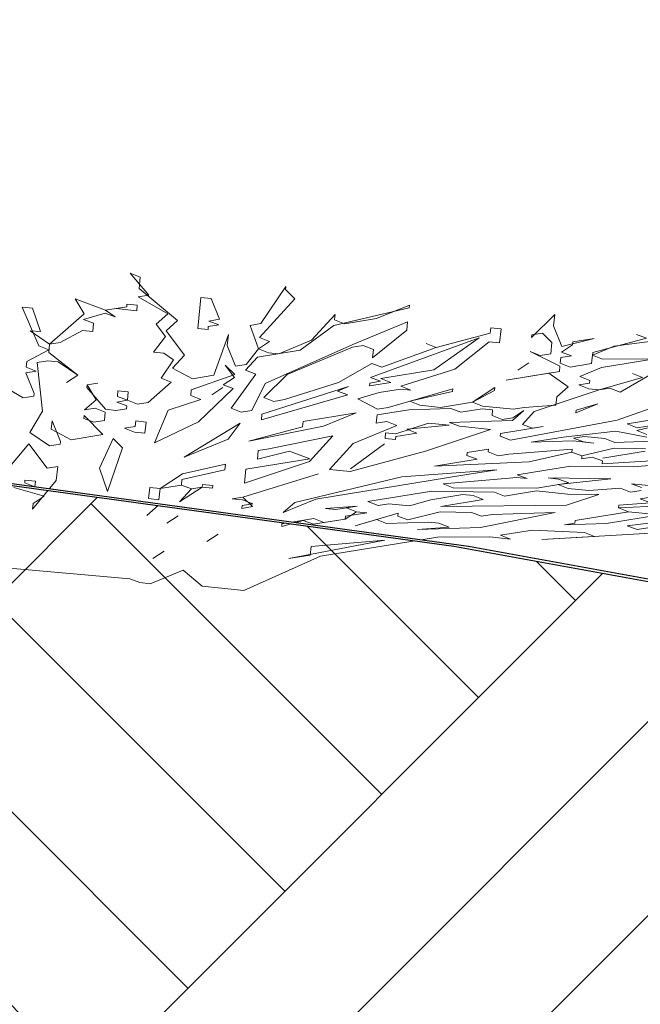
# Model space of a CAD drawing. Header units: millimetres. Extents: x 208545 to 5957542, y -593447 to 257160.
# Tile 40 of 60: x 5944178 to 5944767, y -589191 to -588257. Entities that reach past the tile are written whole.
import ezdxf

# ---------------------------------------------------------------- set-up
doc = ezdxf.new("R2010")
doc.units = ezdxf.units.MM
doc.header["$MEASUREMENT"] = 0
doc.linetypes.add('Wipeout_Contour', pattern=[1000, 0, -1000])
doc.layers.add('Sytuacja - Teren', color=7, linetype='Continuous')
doc.layers.add('Wnętrze - Umeblowanie', color=7, linetype='Continuous')
for name, color, linetype, lineweight in [('Sytuacja - Teren_Nr_pióra__1', 7, 'Continuous', 13), ('Sytuacja - Teren_Nr_pióra__21', 7, 'Continuous', 25), ('Wnętrze - Umeblowanie_Nr_pióra__2', 8, 'Continuous', 13)]:
    doc.layers.add(name, color=color, linetype=linetype, lineweight=lineweight)

# ---------------------------------------------------------------- blocks, each defined once
blk = doc.blocks.new('Krzewy 27[19]_4', base_point=(5944445.38, -588806.99))
at = {"layer": 'Wnętrze - Umeblowanie_Nr_pióra__2', "color": 8, "linetype": 'Continuous', "lineweight": 13}
for p, q in [((5944292.74, -588501.28), (5944283.2, -588497.6)), ((5944283.2, -588497.6), (5944300.91, -588518.23)), ((5944291.64, -588511.9), (5944292.74, -588501.28)), ((5944328.17, -588542.54), (5944291.64, -588511.9)), ((5944430.79, -588510.25), (5944407.29, -588545.39)), ((5944430.52, -588512.91), (5944430.79, -588510.25)), ((5944439.51, -588521.89), (5944430.52, -588512.91)), ((5944259.69, -588532.74), (5944231.06, -588521.71)), ((5944231.06, -588521.71), (5944239.5, -588536.01)), ((5944300.91, -588518.23), (5944290.81, -588519.86)), ((5944290.81, -588519.86), (5944318.9, -588536.2)), ((5944350.29, -588520.68), (5944347.26, -588549.89)), ((5944360.11, -588521.7), (5944350.29, -588520.68)), ((5944368, -588541.31), (5944360.11, -588521.7)), ((5944405.91, -588558.67), (5944439.51, -588521.89)), ((5944190.42, -588530.64), (5944180.57, -588529.88)), ((5944180.57, -588529.88), (5944196.63, -588566.45)), ((5944198.04, -588552.9), (5944190.42, -588530.64)), ((5944279.89, -588529.47), (5944259.69, -588532.74)), ((5944259.69, -588532.74), (5944269.79, -588531.1)), ((5944268.96, -588539.07), (5944259.69, -588532.74)), ((5944269.79, -588531.1), (5944289.43, -588533.14)), ((5944280.16, -588526.81), (5944279.89, -588529.47)), ((5944289.99, -588527.83), (5944280.16, -588526.81)), ((5944289.43, -588533.14), (5944289.99, -588527.83)), ((5944476.59, -588547.22), (5944547.82, -588530.46)), ((5944548.1, -588527.81), (5944516.98, -588540.68)), ((5944547.82, -588530.46), (5944548.1, -588527.81)), ((5944239.5, -588536.01), (5944206.73, -588564.81)), ((5944238.95, -588541.32), (5944259.42, -588535.39)), ((5944248.49, -588544.99), (5944238.95, -588541.32)), ((5944259.42, -588535.39), (5944268.96, -588539.07)), ((5944318.9, -588536.2), (5944307.97, -588545.81)), ((5944317.24, -588552.14), (5944328.17, -588542.54)), ((5944357.91, -588542.94), (5944368, -588541.31)), ((5944367.45, -588546.62), (5944357.91, -588542.94)), ((5944477.69, -588536.6), (5944455.29, -588561.11)), ((5944477.14, -588541.91), (5944477.69, -588536.6)), ((5944486.69, -588545.58), (5944477.14, -588541.91)), ((5944516.98, -588540.68), (5944486.69, -588545.58)), ((5944546.44, -588543.74), (5944494.58, -588565.19)), ((5944545.61, -588551.71), (5944546.44, -588543.74)), ((5944686.14, -588536.78), (5944664.02, -588558.64)), ((5944685.04, -588547.4), (5944686.14, -588536.78)), ((5944206.73, -588564.81), (5944188.19, -588552.15)), ((5944188.19, -588552.15), (5944198.04, -588552.9)), ((5944216.82, -588563.18), (5944237.84, -588551.94)), ((5944237.84, -588551.94), (5944247.67, -588552.96)), ((5944247.67, -588552.96), (5944248.49, -588544.99)), ((5944307.97, -588545.81), (5944316.69, -588557.45)), ((5944334.68, -588575.42), (5944317.24, -588552.14)), ((5944347.26, -588549.89), (5944357.08, -588550.91)), ((5944357.08, -588550.91), (5944357.35, -588548.25)), ((5944357.35, -588548.25), (5944367.45, -588546.62)), ((5944407.29, -588545.39), (5944397.19, -588547.02)), ((5944397.19, -588547.02), (5944404.81, -588569.29)), ((5944444.37, -588570.71), (5944476.59, -588547.22)), ((5944513.11, -588577.86), (5944545.61, -588551.71)), ((5944625.29, -588549.25), (5944624.73, -588554.56)), ((5944635.11, -588550.27), (5944625.29, -588549.25)), ((5944633.73, -588563.55), (5944635.11, -588550.27)), ((5944692.93, -588567.01), (5944685.04, -588547.4)), ((5944742.59, -588566.8), (5944843.28, -588553.11)), ((5944206.73, -588564.81), (5944216.82, -588563.18)), ((5944316.69, -588557.45), (5944305.21, -588572.36)), ((5944376.45, -588555.6), (5944362.49, -588594.42)), ((5944375.34, -588566.23), (5944376.45, -588555.6)), ((5944404.81, -588569.29), (5944415.45, -588562.34)), ((5944415.45, -588562.34), (5944405.91, -588558.67)), ((5944455.29, -588561.11), (5944424.17, -588573.98)), ((5944614.36, -588558.85), (5944511.18, -588596.45)), ((5944571.49, -588589.29), (5944614.36, -588558.85)), ((5944624.73, -588554.56), (5944573.7, -588568.05)), ((5944591.41, -588588.68), (5944623.91, -588562.53)), ((5944623.91, -588562.53), (5944633.73, -588563.55)), ((5944664.02, -588558.64), (5944664.3, -588555.99)), ((5944664.3, -588555.99), (5944674.39, -588554.35)), ((5944674.39, -588554.35), (5944683.39, -588563.34)), ((5944723.5, -588559.45), (5944692.93, -588567.01)), ((5944703.03, -588565.38), (5944703.3, -588562.72)), ((5944703.3, -588562.72), (5944723.5, -588559.45)), ((5944773.16, -588559.24), (5944722.12, -588572.73)), ((5944773.16, -588559.24), (5944763.61, -588555.57)), ((5944763.61, -588555.57), (5944773.16, -588559.24)), ((5944206.17, -588570.12), (5944185.15, -588581.36)), ((5944196.63, -588566.45), (5944206.17, -588570.12)), ((5944205.9, -588572.78), (5944206.73, -588564.81)), ((5944305.21, -588572.36), (5944315.03, -588573.38)), ((5944383.23, -588585.84), (5944375.34, -588566.23)), ((5944404.81, -588569.29), (5944393.33, -588584.2)), ((5944403.98, -588577.25), (5944444.37, -588570.71)), ((5944414.35, -588572.96), (5944404.81, -588569.29)), ((5944494.58, -588565.19), (5944411.32, -588602.18)), ((5944432.06, -588593.59), (5944494.3, -588567.85)), ((5944494.3, -588567.85), (5944504.4, -588566.21)), ((5944504.4, -588566.21), (5944513.94, -588569.89)), ((5944513.94, -588569.89), (5944513.11, -588577.86)), ((5944573.7, -588568.05), (5944522.11, -588586.84)), ((5944573.7, -588568.05), (5944564.15, -588564.37)), ((5944564.15, -588564.37), (5944573.7, -588568.05)), ((5944672.18, -588575.59), (5944662.64, -588571.92)), ((5944662.64, -588571.92), (5944691, -588585.6)), ((5944683.39, -588563.34), (5944682.28, -588573.96)), ((5944692.38, -588572.32), (5944703.03, -588565.38)), ((5944701.92, -588576), (5944692.38, -588572.32)), ((5944721.84, -588575.39), (5944742.59, -588566.8)), ((5944185.15, -588581.36), (5944184.6, -588586.67)), ((5944194.97, -588582.38), (5944205.07, -588580.75)), ((5944205.07, -588580.75), (5944214.89, -588581.77)), ((5944233.43, -588594.43), (5944205.9, -588572.78)), ((5944214.89, -588581.77), (5944233.43, -588594.43)), ((5944324.3, -588579.71), (5944312.55, -588597.28)), ((5944315.03, -588573.38), (5944324.3, -588579.71)), ((5944323.48, -588587.68), (5944334.68, -588575.42)), ((5944392.78, -588589.51), (5944403.98, -588577.25)), ((5944424.17, -588573.98), (5944414.35, -588572.96)), ((5944682.28, -588573.96), (5944672.18, -588575.59)), ((5944691.28, -588582.95), (5944691.83, -588577.64)), ((5944691.83, -588577.64), (5944701.92, -588576)), ((5944722.12, -588572.73), (5944721.02, -588583.35)), ((5944731.39, -588579.06), (5944721.84, -588575.39)), ((5944730.56, -588587.03), (5944781.05, -588578.85)), ((5944781.05, -588578.85), (5944731.39, -588579.06)), ((5944194.15, -588590.35), (5944184.05, -588591.98)), ((5944184.6, -588586.67), (5944194.15, -588590.35)), ((5944200.1, -588628.55), (5944194.97, -588582.38)), ((5944342.29, -588597.69), (5944323.48, -588587.68)), ((5944382.13, -588596.46), (5944373.41, -588584.82)), ((5944373.41, -588584.82), (5944382.4, -588593.8)), ((5944393.33, -588584.2), (5944383.23, -588585.84)), ((5944402.32, -588593.19), (5944392.78, -588589.51)), ((5944512.56, -588583.17), (5944480.89, -588601.35)), ((5944522.11, -588586.84), (5944512.56, -588583.17)), ((5944521, -588597.47), (5944571.49, -588589.29)), ((5944540.09, -588604.82), (5944591.41, -588588.68)), ((5944690.45, -588590.91), (5944639.96, -588599.09)), ((5944661.54, -588582.54), (5944650.89, -588589.49)), ((5944650.89, -588589.49), (5944661.54, -588582.54)), ((5944691, -588585.6), (5944690.45, -588590.91)), ((5944700.82, -588586.62), (5944691.28, -588582.95)), ((5944721.02, -588583.35), (5944700.82, -588586.62)), ((5944709.81, -588595.61), (5944730.56, -588587.03)), ((5944181.56, -588615.88), (5944153.48, -588599.54)), ((5944184.05, -588591.98), (5944191.94, -588611.59)), ((5944233.43, -588594.43), (5944222.78, -588601.38)), ((5944222.78, -588601.38), (5944233.43, -588594.43)), ((5944312.55, -588597.28), (5944322.1, -588600.96)), ((5944382.4, -588593.8), (5944341.19, -588608.31)), ((5944362.49, -588594.42), (5944342.29, -588597.69)), ((5944371.48, -588603.4), (5944382.13, -588596.46)), ((5944379.09, -588625.67), (5944402.32, -588593.19)), ((5944409.94, -588615.45), (5944432.06, -588593.59)), ((5944520.73, -588600.12), (5944510.63, -588601.76)), ((5944511.18, -588596.45), (5944520.73, -588600.12)), ((5944530.55, -588601.14), (5944521, -588597.47)), ((5944639.96, -588599.09), (5944680.35, -588592.55)), ((5944680.35, -588592.55), (5944698.89, -588605.21)), ((5944719.36, -588599.29), (5944709.81, -588595.61)), ((5944719.08, -588601.94), (5944719.36, -588599.29)), ((5944769.29, -588596.42), (5944728.35, -588608.27)), ((5944748, -588610.31), (5944779.67, -588592.13)), ((5944769.29, -588596.42), (5944759.75, -588592.75)), ((5944759.75, -588592.75), (5944769.29, -588596.42)), ((5944242.15, -588606.07), (5944242.42, -588603.42)), ((5944259.86, -588626.7), (5944242.15, -588606.07)), ((5944242.42, -588603.42), (5944252.52, -588601.78)), ((5944252.52, -588601.78), (5944242.42, -588603.42)), ((5944242.42, -588603.42), (5944250.87, -588617.72)), ((5944271.61, -588609.13), (5944271.06, -588614.44)), ((5944281.43, -588610.15), (5944271.61, -588609.13)), ((5944322.1, -588600.96), (5944300.25, -588620.16)), ((5944341.19, -588608.31), (5944340.64, -588613.62)), ((5944347.97, -588638.54), (5944381.02, -588607.08)), ((5944360.55, -588613.01), (5944371.2, -588606.06)), ((5944371.2, -588606.06), (5944360.55, -588613.01)), ((5944381.02, -588607.08), (5944371.48, -588603.4)), ((5944411.32, -588602.18), (5944398.73, -588627.71)), ((5944490.44, -588605.03), (5944408.28, -588631.39)), ((5944480.89, -588601.35), (5944429.58, -588617.49)), ((5944480.06, -588609.32), (5944490.44, -588605.03)), ((5944489.61, -588612.99), (5944480.06, -588609.32)), ((5944510.36, -588604.41), (5944530.55, -588601.14)), ((5944510.63, -588601.76), (5944510.36, -588604.41)), ((5944519.62, -588610.74), (5944539.82, -588607.47)), ((5944589.48, -588607.27), (5944528.07, -588625.04)), ((5944539.82, -588607.47), (5944549.64, -588608.49)), ((5944549.64, -588608.49), (5944540.09, -588604.82)), ((5944548.54, -588619.12), (5944589.2, -588609.92)), ((5944589.2, -588609.92), (5944589.48, -588607.27)), ((5944629.31, -588606.04), (5944608.02, -588619.93)), ((5944608.02, -588619.93), (5944629.04, -588608.69)), ((5944629.04, -588608.69), (5944629.31, -588606.04)), ((5944666.67, -588628.71), (5944728.35, -588608.27)), ((5944698.89, -588605.21), (5944687.96, -588614.81)), ((5944708.99, -588603.58), (5944719.08, -588601.94)), ((5944718.53, -588607.25), (5944708.99, -588603.58)), ((5944728.35, -588608.27), (5944718.53, -588607.25)), ((5944728.35, -588608.27), (5944738.45, -588606.64)), ((5944738.45, -588606.64), (5944748, -588610.31)), ((5944191.66, -588614.25), (5944181.56, -588615.88)), ((5944191.94, -588611.59), (5944191.66, -588614.25)), ((5944250.87, -588617.72), (5944239.94, -588627.32)), ((5944280.6, -588618.12), (5944270.51, -588619.76)), ((5944271.06, -588614.44), (5944280.6, -588618.12)), ((5944280.6, -588618.12), (5944281.43, -588610.15)), ((5944290.15, -588621.8), (5944280.6, -588618.12)), ((5944350.18, -588617.3), (5944319.34, -588627.51)), ((5944340.64, -588613.62), (5944350.18, -588617.3)), ((5944407.73, -588636.7), (5944489.61, -588612.99)), ((5944419.48, -588619.13), (5944409.94, -588615.45)), ((5944429.58, -588617.49), (5944419.48, -588619.13)), ((5944499.15, -588616.67), (5944519.62, -588610.74)), ((5944517.97, -588626.68), (5944499.15, -588616.67)), ((5944558.08, -588622.79), (5944548.54, -588619.12)), ((5944687.96, -588614.81), (5944687.14, -588622.78)), ((5944188.07, -588648.77), (5944200.1, -588628.55)), ((5944239.94, -588627.32), (5944250.04, -588625.68)), ((5944250.04, -588625.68), (5944259.58, -588629.36)), ((5944269.68, -588627.72), (5944259.86, -588626.7)), ((5944279.78, -588626.09), (5944269.68, -588627.72)), ((5944270.51, -588619.76), (5944280.05, -588623.43)), ((5944280.05, -588623.43), (5944279.78, -588626.09)), ((5944300.25, -588620.16), (5944290.15, -588621.8)), ((5944319.34, -588627.51), (5944306.21, -588658.36)), ((5944388.64, -588629.35), (5944379.09, -588625.67)), ((5944398.73, -588627.71), (5944388.64, -588629.35)), ((5944547.71, -588627.08), (5944517.42, -588631.99)), ((5944528.07, -588625.04), (5944517.97, -588626.68)), ((5944587.55, -588625.85), (5944547.71, -588627.08)), ((5944577.72, -588624.83), (5944558.08, -588622.79)), ((5944608.02, -588619.93), (5944577.72, -588624.83)), ((5944597.09, -588629.53), (5944587.55, -588625.85)), ((5944617.28, -588626.26), (5944597.09, -588629.53)), ((5944617.56, -588623.6), (5944608.02, -588619.93)), ((5944627.11, -588627.28), (5944617.28, -588626.26)), ((5944647.02, -588626.67), (5944617.56, -588623.6)), ((5944626.55, -588632.59), (5944627.11, -588627.28)), ((5944645.92, -588637.29), (5944656.85, -588627.69)), ((5944656.85, -588627.69), (5944646.2, -588634.63)), ((5944657.12, -588625.03), (5944647.02, -588626.67)), ((5944687.14, -588622.78), (5944657.12, -588625.03)), ((5944706.23, -588630.13), (5944726.97, -588621.55)), ((5944706.5, -588627.48), (5944706.23, -588630.13)), ((5944726.97, -588621.55), (5944706.5, -588627.48)), ((5944786.45, -588622.36), (5944745.24, -588636.87)), ((5944208.27, -588645.5), (5944209.1, -588637.53)), ((5944209.1, -588637.53), (5944216.99, -588657.14)), ((5944239.11, -588635.28), (5944239.39, -588632.63)), ((5944248.66, -588638.96), (5944239.11, -588635.28)), ((5944239.39, -588632.63), (5944257.38, -588650.6)), ((5944258.75, -588637.32), (5944248.66, -588638.96)), ((5944259.58, -588629.36), (5944258.75, -588637.32)), ((5944288.49, -588637.73), (5944287.94, -588643.04)), ((5944298.32, -588638.75), (5944288.49, -588637.73)), ((5944408.28, -588631.39), (5944407.73, -588636.7)), ((5944497.77, -588629.95), (5944447.29, -588638.12)), ((5944466.66, -588642.82), (5944497.77, -588629.95)), ((5944517.42, -588631.99), (5944516.59, -588639.96)), ((5944586.17, -588639.13), (5944645.92, -588637.29)), ((5944636.1, -588636.27), (5944626.55, -588632.59)), ((5944646.2, -588634.63), (5944636.1, -588636.27)), ((5944745.24, -588636.87), (5944643.99, -588655.88)), ((5944655.47, -588640.96), (5944666.67, -588628.71)), ((5944754.78, -588640.55), (5944805.27, -588632.37)), ((5944227.08, -588655.51), (5944208.27, -588645.5)), ((5944287.94, -588643.04), (5944277.85, -588644.68)), ((5944277.85, -588644.68), (5944287.39, -588648.35)), ((5944297.21, -588649.37), (5944298.32, -588638.75)), ((5944306.21, -588658.36), (5944347.97, -588638.54)), ((5944387.53, -588639.97), (5944334.57, -588672.04)), ((5944376.06, -588654.88), (5944387.53, -588639.97)), ((5944395.7, -588656.92), (5944466.66, -588642.82)), ((5944446.74, -588643.43), (5944395.7, -588656.92)), ((5944447.29, -588638.12), (5944446.74, -588643.43)), ((5944536.23, -588642), (5944494.74, -588659.16)), ((5944516.59, -588639.96), (5944526.69, -588638.32)), ((5944526.69, -588638.32), (5944536.23, -588642)), ((5944566.25, -588639.75), (5944535.4, -588649.96)), ((5944545.78, -588645.67), (5944585.89, -588641.79)), ((5944555.32, -588649.35), (5944545.78, -588645.67)), ((5944563.49, -588666.3), (5944625.17, -588645.87)), ((5944585.89, -588641.79), (5944566.25, -588639.75)), ((5944595.71, -588642.81), (5944586.17, -588639.13)), ((5944625.17, -588645.87), (5944595.71, -588642.81)), ((5944634.72, -588649.55), (5944675.11, -588643)), ((5944665.01, -588644.64), (5944655.47, -588640.96)), ((5944675.11, -588643), (5944665.01, -588644.64)), ((5944764.33, -588644.22), (5944754.78, -588640.55)), ((5944764.05, -588646.88), (5944794.62, -588639.32)), ((5944773.6, -588650.55), (5944764.05, -588646.88)), ((5944794.62, -588639.32), (5944764.33, -588644.22)), ((5944206.61, -588661.43), (5944188.07, -588648.77)), ((5944257.38, -588650.6), (5944227.08, -588655.51)), ((5944266.92, -588654.28), (5944254.06, -588682.47)), ((5944275.91, -588663.27), (5944266.92, -588654.28)), ((5944287.39, -588648.35), (5944297.21, -588649.37)), ((5944334.57, -588672.04), (5944376.06, -588654.88)), ((5944475.65, -588651.81), (5944414.79, -588664.27)), ((5944453.25, -588676.32), (5944475.65, -588651.81)), ((5944525.58, -588648.94), (5944525.03, -588654.25)), ((5944525.03, -588654.25), (5944534.85, -588655.27)), ((5944535.4, -588649.96), (5944525.58, -588648.94)), ((5944534.85, -588655.27), (5944535.13, -588652.62)), ((5944535.13, -588652.62), (5944555.32, -588649.35)), ((5944634.44, -588652.2), (5944634.72, -588649.55)), ((5944643.99, -588655.88), (5944634.44, -588652.2)), ((5944693.92, -588653.01), (5944663.63, -588657.92)), ((5944663.63, -588657.92), (5944703.47, -588656.69)), ((5944744.13, -588647.49), (5944693.92, -588653.01)), ((5944703.47, -588656.69), (5944723.11, -588658.73)), ((5944703.74, -588654.03), (5944713.84, -588652.4)), ((5944713.29, -588657.71), (5944703.74, -588654.03)), ((5944713.84, -588652.4), (5944733.48, -588654.44)), ((5944733.48, -588654.44), (5944743.03, -588658.11)), ((5944743.03, -588658.11), (5944802.78, -588656.27)), ((5944773.32, -588653.21), (5944744.13, -588647.49)), ((5944186.97, -588659.39), (5944164.29, -588686.56)), ((5944204.41, -588682.68), (5944186.97, -588659.39)), ((5944216.71, -588659.8), (5944206.61, -588661.43)), ((5944216.99, -588657.14), (5944216.71, -588659.8)), ((5944261.68, -588704.73), (5944275.91, -588663.27)), ((5944404.69, -588665.91), (5944403.87, -588673.88)), ((5944414.79, -588664.27), (5944404.69, -588665.91)), ((5944494.74, -588659.16), (5944472.34, -588683.67)), ((5944524.48, -588659.57), (5944492.26, -588683.06)), ((5944492.26, -588683.06), (5944524.48, -588659.57)), ((5944623.24, -588664.46), (5944603.05, -588667.73)), ((5944622.97, -588667.11), (5944623.24, -588664.46)), ((5944702.64, -588664.65), (5944642.61, -588669.15)), ((5944702.36, -588667.31), (5944702.64, -588664.65)), ((5944742.48, -588663.43), (5944711.91, -588670.99)), ((5944723.11, -588658.73), (5944713.29, -588657.71)), ((5944772.22, -588663.83), (5944742.48, -588663.43)), ((5944453.52, -588673.67), (5944392.94, -588683.48)), ((5944403.87, -588673.88), (5944434.43, -588666.31)), ((5944434.43, -588666.31), (5944453.52, -588673.67)), ((5944491.98, -588685.72), (5944563.49, -588666.3)), ((5944612.32, -588674.06), (5944571.93, -588680.6)), ((5944603.05, -588667.73), (5944602.77, -588670.38)), ((5944602.77, -588670.38), (5944612.32, -588674.06)), ((5944632.51, -588670.79), (5944622.97, -588667.11)), ((5944642.61, -588669.15), (5944632.51, -588670.79)), ((5944661.7, -588676.51), (5944702.36, -588667.31)), ((5944711.91, -588670.99), (5944702.36, -588667.31)), ((5944702.36, -588667.31), (5944711.91, -588670.99)), ((5944711.91, -588670.99), (5944711.63, -588673.64)), ((5944711.63, -588673.64), (5944721.73, -588672.01)), ((5944721.73, -588672.01), (5944731.28, -588675.68)), ((5944731, -588678.34), (5944830.87, -588672.61)), ((5944771.94, -588666.49), (5944731.55, -588673.03)), ((5944731.55, -588673.03), (5944771.94, -588666.49)), ((5944760.46, -588681.4), (5944900.72, -588669.13)), ((5944214.5, -588681.04), (5944204.41, -588682.68)), ((5944213.12, -588694.32), (5944214.5, -588681.04)), ((5944254.06, -588682.47), (5944261.68, -588704.73)), ((5944332.36, -588693.29), (5944373.02, -588684.09)), ((5944373.57, -588678.78), (5944332.91, -588687.98)), ((5944373.02, -588684.09), (5944373.57, -588678.78)), ((5944391.56, -588696.76), (5944453.25, -588676.32)), ((5944392.94, -588683.48), (5944391.56, -588696.76)), ((5944472.34, -588683.67), (5944491.98, -588685.72)), ((5944631.13, -588684.07), (5944541.09, -588690.82)), ((5944571.93, -588680.6), (5944661.7, -588676.51)), ((5944600.84, -588688.97), (5944631.13, -588684.07)), ((5944650.5, -588688.76), (5944700.98, -588680.59)), ((5944700.98, -588680.59), (5944760.46, -588681.4)), ((5944731.28, -588675.68), (5944731, -588678.34)), ((5944183.38, -588693.92), (5944183.11, -588696.57)), ((5944193.21, -588694.94), (5944183.38, -588693.92)), ((5944332.91, -588687.98), (5944311.61, -588701.87)), ((5944331.81, -588698.6), (5944332.36, -588693.29)), ((5944390.18, -588710.03), (5944461.97, -588687.96)), ((5944461.97, -588687.96), (5944390.18, -588710.03)), ((5944541.09, -588690.82), (5944439.29, -588715.14)), ((5944459.48, -588711.87), (5944600.84, -588688.97)), ((5944580.1, -588697.55), (5944650.22, -588691.42)), ((5944650.22, -588691.42), (5944660.04, -588692.44)), ((5944660.04, -588692.44), (5944650.5, -588688.76)), ((5944739.44, -588692.64), (5944679.96, -588691.83)), ((5944679.96, -588691.83), (5944689.78, -588692.85)), ((5944689.23, -588698.16), (5944739.44, -588692.64)), ((5944689.78, -588692.85), (5944699.33, -588696.52)), ((5944172.74, -588700.86), (5944201.65, -588709.23)), ((5944183.11, -588696.57), (5944192.65, -588700.25)), ((5944190.45, -588721.49), (5944213.12, -588694.32)), ((5944192.65, -588700.25), (5944193.21, -588694.94)), ((5944301.79, -588700.85), (5944300.69, -588711.47)), ((5944311.61, -588701.87), (5944301.79, -588700.85)), ((5944310.51, -588712.49), (5944311.61, -588701.87)), ((5944311.61, -588701.87), (5944331.81, -588698.6)), ((5944330.15, -588714.53), (5944351.45, -588700.64)), ((5944341.35, -588702.28), (5944330.15, -588714.53)), ((5944331.81, -588698.6), (5944341.35, -588702.28)), ((5944341.35, -588702.28), (5944331.81, -588698.6)), ((5944351.45, -588700.64), (5944341.35, -588702.28)), ((5944351.72, -588697.98), (5944351.45, -588700.64)), ((5944351.45, -588700.64), (5944361.27, -588701.66)), ((5944361.55, -588699.01), (5944351.72, -588697.98)), ((5944361.27, -588701.66), (5944361.55, -588699.01)), ((5944589.64, -588701.23), (5944580.1, -588697.55)), ((5944669.04, -588701.43), (5944589.64, -588701.23)), ((5944699.33, -588696.52), (5944669.04, -588701.43)), ((5944698.78, -588701.83), (5944689.23, -588698.16)), ((5944718.42, -588703.87), (5944698.78, -588701.83)), ((5944748.44, -588701.62), (5944718.42, -588703.87)), ((5944757.98, -588705.3), (5944748.44, -588701.62)), ((5944778.45, -588699.37), (5944758.81, -588697.33)), ((5944758.81, -588697.33), (5944768.35, -588701.01)), ((5944201.65, -588709.23), (5944191, -588716.18)), ((5944300.69, -588711.47), (5944310.51, -588712.49)), ((5944390.18, -588710.03), (5944380.08, -588711.67)), ((5944380.08, -588711.67), (5944389.91, -588712.69)), ((5944389.91, -588712.69), (5944399.45, -588716.36)), ((5944399.18, -588719.02), (5944390.18, -588710.03)), ((5944428.36, -588724.74), (5944459.48, -588711.87)), ((5944569.45, -588704.5), (5944508.86, -588714.31)), ((5944548.15, -588718.39), (5944568.62, -588712.47)), ((5944568.62, -588712.47), (5944598.91, -588707.56)), ((5944628.93, -588705.31), (5944569.45, -588704.5)), ((5944618.28, -588712.26), (5944577.89, -588718.8)), ((5944598.91, -588707.56), (5944608.73, -588708.58)), ((5944608.73, -588708.58), (5944618.28, -588712.26)), ((5944638.47, -588708.99), (5944628.93, -588705.31)), ((5944668.76, -588704.08), (5944638.47, -588708.99)), ((5944698.23, -588707.14), (5944668.76, -588704.08)), ((5944697.12, -588717.77), (5944727.97, -588707.55)), ((5944727.97, -588707.55), (5944698.23, -588707.14)), ((5944768.08, -588703.66), (5944757.98, -588705.3)), ((5944777.35, -588710), (5944767.25, -588711.63)), ((5944767.25, -588711.63), (5944776.8, -588715.31)), ((5944191, -588716.18), (5944190.45, -588721.49)), ((5944309.96, -588717.8), (5944299.03, -588727.41)), ((5944299.03, -588727.41), (5944309.96, -588717.8)), ((5944389.35, -588718), (5944389.08, -588720.66)), ((5944389.08, -588720.66), (5944399.18, -588719.02)), ((5944399.45, -588716.36), (5944389.35, -588718)), ((5944439.29, -588715.14), (5944428.36, -588724.74)), ((5944498.49, -588718.6), (5944468.48, -588720.85)), ((5944468.48, -588720.85), (5944478.3, -588721.87)), ((5944478.3, -588721.87), (5944488.39, -588720.24)), ((5944488.39, -588720.24), (5944498.49, -588718.6)), ((5944488.39, -588720.24), (5944497.94, -588723.91)), ((5944497.94, -588723.91), (5944488.39, -588720.24)), ((5944508.86, -588714.31), (5944518.41, -588717.99)), ((5944518.41, -588717.99), (5944528.51, -588716.35)), ((5944528.51, -588716.35), (5944548.15, -588718.39)), ((5944577.89, -588718.8), (5944697.12, -588717.77)), ((5944746.5, -588720.21), (5944836.27, -588716.12)), ((5944746.78, -588717.56), (5944746.5, -588720.21)), ((5944746.5, -588720.21), (5944756.05, -588723.89)), ((5944756.05, -588723.89), (5944746.5, -588720.21)), ((5944776.8, -588715.31), (5944746.78, -588717.56)), ((5944328.77, -588727.81), (5944318.12, -588734.76)), ((5944318.12, -588734.76), (5944328.77, -588727.81)), ((5944457.55, -588730.45), (5944427.26, -588735.36)), ((5944457, -588735.77), (5944487.29, -588730.86)), ((5944467.1, -588734.13), (5944457.55, -588730.45)), ((5944487.29, -588730.86), (5944467.1, -588734.13)), ((5944497.94, -588723.91), (5944487.29, -588730.86)), ((5944487.29, -588730.86), (5944487.57, -588728.2)), ((5944487.57, -588728.2), (5944507.76, -588724.93)), ((5944537.5, -588725.34), (5944496.56, -588737.19)), ((5944496.56, -588737.19), (5944517.03, -588731.27)), ((5944507.76, -588724.93), (5944497.94, -588723.91)), ((5944517.03, -588731.27), (5944526.57, -588734.94)), ((5944537.22, -588728), (5944537.5, -588725.34)), ((5944546.77, -588731.67), (5944537.22, -588728)), ((5944577.34, -588724.11), (5944546.77, -588731.67)), ((5944607.08, -588724.52), (5944577.34, -588724.11)), ((5944616.62, -588728.19), (5944607.08, -588724.52)), ((5944615.52, -588738.81), (5944686.47, -588724.71)), ((5944626.72, -588726.56), (5944616.62, -588728.19)), ((5944686.47, -588724.71), (5944626.72, -588726.56)), ((5944756.05, -588723.89), (5944705.56, -588732.06)), ((5944735.03, -588735.13), (5944785.51, -588726.95)), ((5944754.67, -588737.17), (5944814.98, -588730.01)), ((5944785.51, -588726.95), (5944756.05, -588723.89)), ((5944426.98, -588738.02), (5944447.45, -588732.09)), ((5944427.26, -588735.36), (5944426.98, -588738.02)), ((5944447.45, -588732.09), (5944457, -588735.77)), ((5944526.57, -588734.94), (5944566.41, -588733.71)), ((5944585.78, -588738.41), (5944555.76, -588740.66)), ((5944555.76, -588740.66), (5944615.52, -588738.81)), ((5944566.41, -588733.71), (5944576.23, -588734.73)), ((5944576.23, -588734.73), (5944585.78, -588738.41)), ((5944705.29, -588734.72), (5944695.19, -588736.36)), ((5944695.19, -588736.36), (5944735.03, -588735.13)), ((5944705.56, -588732.06), (5944705.29, -588734.72)), ((5944764.22, -588740.84), (5944754.67, -588737.17)), ((5944774.31, -588739.21), (5944764.22, -588740.84)), ((5944356.03, -588752.12), (5944366.68, -588745.17)), ((5944366.68, -588745.17), (5944356.03, -588752.12)), ((5944463.78, -588766), (5944574.85, -588748.01)), ((5944574.85, -588748.01), (5944624.51, -588747.8)), ((5944624.51, -588747.8), (5944644.15, -588749.84)), ((5944634.61, -588746.17), (5944664.9, -588741.26)), ((5944644.15, -588749.84), (5944634.61, -588746.17)), ((5944664.9, -588741.26), (5944714.28, -588743.71)), ((5944673.89, -588750.25), (5944823.69, -588741.65)), ((5944723.83, -588747.38), (5944673.89, -588750.25)), ((5944714.28, -588743.71), (5944723.83, -588747.38)), ((5944433.77, -588768.25), (5944524.92, -588750.87)), ((5944454.79, -588757.01), (5944453.96, -588764.98)), ((5944524.92, -588750.87), (5944454.79, -588757.01)), ((5944315.36, -588761.31), (5944304.71, -588768.26)), ((5944304.71, -588768.26), (5944315.36, -588761.31)), ((5944390.9, -588798.69), (5944463.78, -588766)), ((5944453.96, -588764.98), (5944433.77, -588768.25)), ((5944115.63, -588772.77), (5944282.86, -588787.46)), ((5944282.86, -588787.46), (5944292.41, -588791.14)), ((5944302.23, -588792.16), (5944333.35, -588779.29)), ((5944333.35, -588779.29), (5944351.61, -588794.61)), ((5944292.41, -588791.14), (5944302.23, -588792.16)), ((5944351.61, -588794.61), (5944390.9, -588798.69))]:
    blk.add_line(p, q, dxfattribs=at)

msp = doc.modelspace()

# ---------------------------------------------------------------- block references
at = {"layer": 'Wnętrze - Umeblowanie', "color": 104, "linetype": 'Continuous', "lineweight": 13, "true_color": 0x029e21}
msp.add_blockref('Krzewy 27[19]_4', (5944445.385, -588806.995), dxfattribs=at)

# ---------------------------------------------------------------- next in the draw order: wipeouts: each hides what was drawn before it
at = {"color": 254, "linetype": 'Wipeout_Contour', "lineweight": 0, "ltscale": 23891997.95705608}
msp.add_wipeout([(5944604.295, -588756.995), (5942421.702, -588456.995), (5944068.611, -588685.116), (5944590.303, -588756.995)], dxfattribs=at).dxf.layer = 'Sytuacja - Teren'

# ---------------------------------------------------------------- next in the draw order: wipeouts: each hides what was drawn before it
at = {"color": 254, "linetype": 'Wipeout_Contour', "lineweight": 0, "ltscale": 23897349.16601729}
msp.add_wipeout([(5946819.106, -589156.995), (5944604.295, -588756.995), (5944590.303, -588756.995), (5944964.046, -588824.483)], dxfattribs=at).dxf.layer = 'Sytuacja - Teren'

# ---------------------------------------------------------------- next in the draw order: hatches: boundary and pattern name
at = {"layer": 'Sytuacja - Teren_Nr_pióra__1', "linetype": 'Continuous', "lineweight": 13}
h = msp.add_hatch(dxfattribs=at)
h.set_pattern_fill('Grunt_0004', style=0, pattern_type=2)
h.set_pattern_definition([(45, (5682170.8, -588257), (-275.77163, 275.77163), []), (45, (5682078.9, -588165.1), (-551.5433, 551.5433), []), (45, (5681986.94, -588073.15), (-551.5433, 551.5433), []), (135, (5681895.02, -587981.22), (91.92388, 91.92388), [390, -390])])
h.paths.add_polyline_path([(5931862.677, -589453.385), (5930871.848, -589656.995), (5929652.054, -589807.907), (5928955.771, -589893.729), (5928444.349, -589956.995), (5928744.349, -590256.995), (5951398.605, -590256.995), (5951698.605, -589956.995), (5951684.898, -589956.995), (5951676.487, -589956.995), (5951665.82, -589956.995), (5950125.283, -589770.263), (5949211.104, -589656.995), (5948071.86, -589423.501), (5946760.917, -589156.995), (5944964.046, -588824.483), (5944590.303, -588756.995), (5944068.611, -588685.116), (5942349.934, -588456.995), (5940606.307, -588272.103), (5940469.17, -588256.995), (5940373.013, -588256.995), (5940155.682, -588256.995), (5939459.574, -588256.995), (5939037.185, -588303.823), (5937725.854, -588456.995), (5936480.001, -588626.534), (5935527.542, -588756.995), (5934539.263, -588934.142), (5933313.52, -589156.995)])

# ---------------------------------------------------------------- next in the draw order: linework, layer by layer
at = {"layer": 'Sytuacja - Teren_Nr_pióra__21', "color": 7, "linetype": 'Continuous', "lineweight": 25}
for p, q in [((5944604.295, -588756.995), (5942421.702, -588456.995)), ((5944590.303, -588756.995), (5944068.611, -588685.116)), ((5944964.046, -588824.483), (5944590.303, -588756.995)), ((5946819.106, -589156.995), (5944604.295, -588756.995))]:
    msp.add_line(p, q, dxfattribs=at)

doc.saveas('drawing.dxf')
